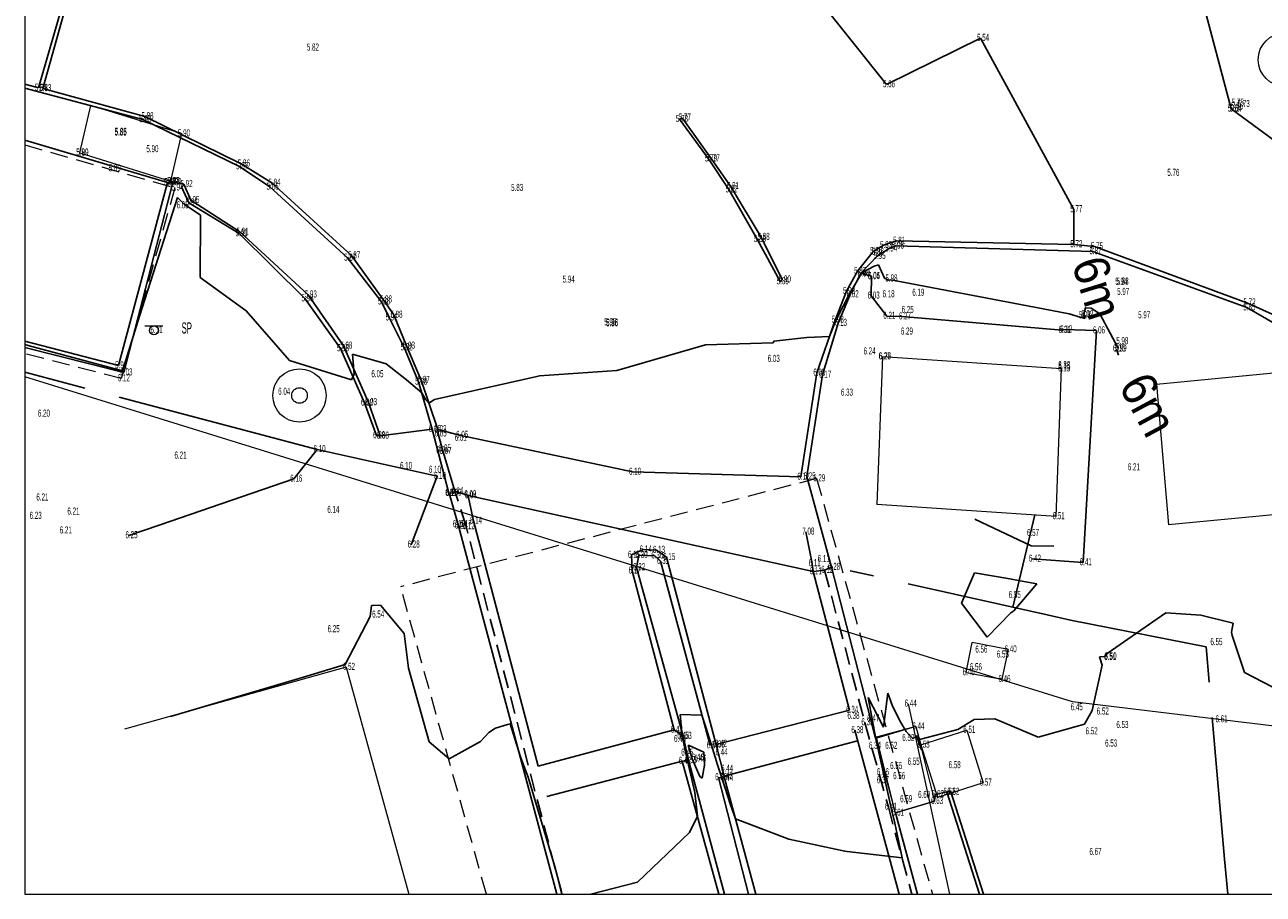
# Model space of a CAD drawing. Extents: x -154 to 271, y -55 to 278.
# Tile 2 of 9: x -70 to -35, y 72 to 97. Entities that reach past the tile are written whole.
import ezdxf
from ezdxf.enums import TextEntityAlignment as Align

# ---------------------------------------------------------------- set-up
doc = ezdxf.new("R2010")
doc.units = 0
doc.header["$PDSIZE"] = 0.2
doc.linetypes.add('DASHED', pattern=[0.75, 0.5, -0.25])
doc.layers.add('A1_VPM', color=7, linetype='Continuous')
doc.layers.add('INSET', color=7, linetype='Continuous')
doc.styles.add('Arial Narrow', font='arial.ttf', dxfattribs={"height": 1})
doc.styles.add('Arial Unicode MS', font='arial.ttf', dxfattribs={"height": 1})

msp = doc.modelspace()

# ---------------------------------------------------------------- linework, layer by layer
at = {"layer": 'A1_VPM', "color": 7, "lineweight": 18}
for p, q in [((-70.143, 163.302), (-70.143, 72.295)), ((-70.143, 72.295), (37.252, 72.295)), ((-70.143, 72.295), (37.252, 72.295))]:
    msp.add_line(p, q, dxfattribs=at)
at = {"layer": 'INSET', "color": 20, "lineweight": 25}
for p, q in [((-69.76, 94.977, 5.842), (-68.74, 98.485, 5.785)), ((-70.143, 95.08, 5.661), (-69.76, 94.977, 5.842)), ((-46.323, 89.682, 6.046), (-46.619, 89.766, 5.983)), ((-46.336, 89.128, 6.032), (-46.323, 89.682, 6.046)), ((-45.895, 88.561, 6.212), (-46.336, 89.128, 6.032)), ((-45.456, 88.543, 6.269), (-45.895, 88.561, 6.212)), ((-40.962, 88.163, 6.308), (-45.456, 88.543, 6.269)), ((-40.919, 88.179, 6.117), (-40.962, 88.163, 6.308)), ((-39.997, 88.15, 6.061), (-40.919, 88.179, 6.117)), ((-40.37, 81.629, 6.407), (-39.997, 88.15, 6.061)), ((-57.682, 83.54, 6.093), (-57.524, 82.798, 6.139)), ((-47.963, 81.374, 6.113), (-57.666, 83.509, 6.04)), ((-57.524, 82.798, 6.139), (-55.696, 75.896, 6.421)), ((-52.746, 81.988, 6.139), (-53.076, 81.838, 6.148)), ((-52.376, 81.977, 6.132), (-52.746, 81.988, 6.139)), ((-52.087, 81.777, 6.146), (-52.376, 81.977, 6.132)), ((-53.076, 81.838, 6.148), (-53.058, 81.394, 6.171)), ((-52.933, 81.489, 6.315), (-52.864, 81.833, 6.3)), ((-52.864, 81.833, 6.3), (-52.422, 81.819, 6.295)), ((-52.422, 81.819, 6.295), (-52.259, 81.666, 6.308)), ((-52.259, 81.666, 6.308), (-50.864, 76.478, 6.538)), ((-50.695, 76.501, 6.377), (-52.087, 81.777, 6.146)), ((-41.8, 81.729, 6.424), (-40.37, 81.629, 6.407)), ((-53.058, 81.394, 6.171), (-51.873, 76.919, 6.421)), ((-51.624, 76.743, 6.527), (-52.933, 81.489, 6.315)), ((-46.94, 77.477, 6.335), (-47.963, 81.374, 6.113)), ((-45.549, 72.295, 6.751), (-46.793, 76.906, 6.379)), ((-50.614, 72.295, 6.688), (-51.648, 76.04, 6.422)), ((-51.475, 76.063, 6.549), (-50.459, 72.295, 6.823)), ((-50.456, 75.562, 6.439), (-50.467, 75.617, 6.434)), ((-49.779, 72.295, 6.81), (-50.624, 75.58, 6.578)), ((-50.624, 75.58, 6.578), (-50.456, 75.562, 6.439)), ((-49.578, 72.295, 6.678), (-50.456, 75.562, 6.439))]:
    msp.add_line(p, q, dxfattribs=at)
at = {"layer": 'INSET', "color": 5, "lineweight": 25}
for p, q in [((-69.638, 94.965, 5.833), (-68.656, 98.438, 5.778)), ((-47.884, 97.558, 5.598), (-45.904, 95.073, 5.662)), ((-45.904, 95.073, 5.662), (-43.257, 96.377, 5.54)), ((-43.257, 96.377, 5.54), (-40.635, 91.558, 5.765)), ((-69.638, 94.965, 5.833), (-66.763, 94.175, 5.881)), ((-66.763, 94.175, 5.881), (-64.051, 92.845, 5.861)), ((-66.128, 92.318, 5.87), (-70.143, 93.507, 5.786)), ((-64.051, 92.845, 5.861), (-63.19, 92.304, 5.844)), ((-66.016, 92.345, 5.889), (-66.128, 92.318, 5.87)), ((-65.664, 92.267, 5.921), (-66.016, 92.345, 5.889)), ((-65.472, 91.817, 5.95), (-65.664, 92.267, 5.921)), ((-63.19, 92.304, 5.844), (-60.949, 90.259, 5.871)), ((-64.09, 90.926, 5.912), (-65.472, 91.817, 5.95)), ((-40.635, 91.558, 5.765), (-40.633, 90.575, 5.725)), ((-62.169, 89.16, 5.93), (-64.09, 90.926, 5.912)), ((-45.619, 90.674, 5.809), (-45.986, 90.55, 5.83)), ((-40.633, 90.575, 5.725), (-45.619, 90.674, 5.809)), ((-60.949, 90.259, 5.871), (-60.057, 89.021, 5.881)), ((-46.265, 90.385, 5.86), (-46.716, 89.823, 5.872)), ((-45.986, 90.55, 5.83), (-46.265, 90.385, 5.86)), ((-40.633, 90.575, 5.725), (-40.053, 90.514, 5.747)), ((-46.716, 89.823, 5.872), (-47.027, 89.258, 5.921)), ((-47.027, 89.258, 5.921), (-47.345, 88.448, 5.976)), ((-61.172, 87.721, 5.98), (-62.169, 89.16, 5.93)), ((-60.057, 89.021, 5.881), (-59.76, 88.592, 5.883)), ((-59.76, 88.592, 5.883), (-59.408, 87.72, 5.932)), ((-47.345, 88.448, 5.976), (-47.863, 86.961, 6.053)), ((-60.477, 86.132, 6.032), (-61.172, 87.721, 5.98)), ((-59.408, 87.72, 5.932), (-58.993, 86.757, 5.973)), ((-58.993, 86.757, 5.973), (-58.521, 85.37, 6.031)), ((-47.863, 86.961, 6.053), (-48.311, 84.033, 6.116)), ((-60.144, 85.189, 6.082), (-60.477, 86.132, 6.032)), ((-60.144, 85.189, 6.082), (-58.681, 85.379, 6.064)), ((-58.521, 85.37, 6.031), (-57.911, 85.212, 6.05)), ((-57.911, 85.212, 6.05), (-53.048, 84.174, 6.095)), ((-48.311, 84.033, 6.116), (-53.048, 84.174, 6.095)), ((-44.551, 74.91, 6.629), (-44.531, 75.104, 6.619)), ((-44.531, 75.104, 6.619), (-44.203, 75.172, 6.624)), ((-44.203, 75.172, 6.624), (-43.289, 72.295, 7.11))]:
    msp.add_line(p, q, dxfattribs=at)
at = {"layer": 'INSET', "color": 252, "lineweight": 25}
for p, q in [((-37.043, 97.553, 5.467), (-36.206, 94.392, 5.65)), ((-66.826, 94.092, 5.896), (-70.143, 94.974, 5.658)), ((-66.826, 94.092, 5.973), (-64.102, 92.767, 6.095)), ((-51.729, 94.096, 5.778), (-51.646, 94.138, 5.765)), ((-50.912, 92.987, 5.786), (-51.729, 94.096, 5.778)), ((-51.646, 94.138, 5.765), (-50.834, 92.988, 5.774)), ((-36.206, 94.392, 5.65), (-33.105, 92.097, 5.751)), ((-64.102, 92.767, 5.867), (-63.246, 92.192, 5.863)), ((-50.335, 92.116, 5.818), (-50.912, 92.987, 5.786)), ((-50.834, 92.988, 5.774), (-50.293, 92.211, 5.806)), ((-66.128, 92.318, 5.87), (-67.504, 87.167, 5.917)), ((-65.978, 92.32, 5.886), (-67.356, 86.968, 6.026)), ((-65.978, 92.32, 5.886), (-66.128, 92.318, 5.87)), ((-65.524, 91.746, 5.943), (-65.738, 92.196, 5.921)), ((-63.246, 92.192, 5.863), (-61.062, 90.194, 5.865)), ((-49.536, 90.721, 5.876), (-50.335, 92.116, 5.818)), ((-50.293, 92.211, 5.806), (-49.431, 90.779, 5.875)), ((-64.116, 90.885, 5.907), (-65.524, 91.746, 5.943)), ((-62.262, 89.05, 5.929), (-64.116, 90.885, 5.907)), ((-48.893, 89.531, 5.886), (-49.536, 90.721, 5.876)), ((-49.431, 90.779, 5.875), (-48.832, 89.585, 5.898)), ((-46.619, 89.766, 5.983), (-46.168, 90.243, 5.954)), ((-46.168, 90.243, 5.954), (-45.842, 90.453, 5.936)), ((-45.842, 90.453, 5.936), (-45.651, 90.536, 5.95)), ((-45.651, 90.536, 5.95), (-40.095, 90.379, 5.869)), ((-40.095, 90.379, 5.869), (-35.766, 88.797, 5.852)), ((-35.761, 88.936, 5.719), (-40.053, 90.514, 5.747)), ((-61.062, 90.194, 5.865), (-60.108, 88.964, 5.882)), ((-48.832, 89.585, 5.898), (-48.893, 89.531, 5.886)), ((-46.925, 89.167, 6.02), (-46.619, 89.766, 5.983)), ((-61.265, 87.648, 5.978), (-62.262, 89.05, 5.929)), ((-60.108, 88.964, 5.882), (-59.895, 88.515, 5.909)), ((-47.257, 88.363, 6.126), (-46.925, 89.167, 6.02)), ((-34.879, 88.538, 5.729), (-35.761, 88.936, 5.719)), ((-59.895, 88.515, 5.909), (-59.474, 87.674, 5.921)), ((-35.766, 88.797, 5.852), (-34.971, 88.341, 5.855)), ((-47.699, 86.902, 6.167), (-47.257, 88.363, 6.126)), ((-67.504, 87.167, 5.917), (-70.143, 87.851, 6.027)), ((-67.356, 86.968, 6.026), (-70.143, 87.673, 6.027)), ((-60.587, 86.117, 6.02), (-61.265, 87.648, 5.978)), ((-59.474, 87.674, 5.921), (-59.064, 86.707, 5.981)), ((-48.138, 84.042, 6.254), (-47.699, 86.902, 6.167)), ((-59.064, 86.707, 5.981), (-58.681, 85.379, 6.064)), ((-60.247, 85.2, 6.081), (-60.587, 86.117, 6.02)), ((-58.681, 85.379, 6.064), (-58.218, 83.579, 6.105)), ((-58.518, 85.25, 6.047), (-58.521, 85.37, 6.031)), ((-60.144, 85.189, 6.082), (-60.247, 85.2, 6.081)), ((-58.398, 84.833, 6.051), (-58.518, 85.25, 6.047)), ((-58.042, 83.634, 6.138), (-58.398, 84.833, 6.051)), ((-47.448, 81.497, 6.275), (-48.138, 84.042, 6.254)), ((-58.042, 83.634, 6.138), (-58.097, 83.585, 6.085)), ((-57.666, 83.509, 6.04), (-58.042, 83.634, 6.138)), ((-58.2, 83.578, 6.132), (-58.218, 83.579, 6.105)), ((-58.097, 83.585, 6.085), (-58.2, 83.578, 6.132)), ((-58.2, 83.578, 6.132), (-57.946, 82.657, 6.277)), ((-57.946, 82.657, 6.277), (-55.178, 72.295, 6.698)), ((-47.995, 81.602, 6.113), (-48.173, 82.489, 7.078)), ((-47.963, 81.374, 6.113), (-47.995, 81.602, 6.113)), ((-47.963, 81.374, 6.113), (-47.641, 81.414, 6.118)), ((-47.641, 81.414, 6.118), (-47.448, 81.497, 6.275)), ((-46.348, 77.23, 6.47), (-47.448, 81.497, 6.275)), ((-46.94, 77.477, 6.335), (-50.63, 76.521, 6.415)), ((-46.218, 76.708, 6.343), (-46.348, 77.23, 6.47)), ((-51.873, 76.919, 6.421), (-55.696, 75.896, 6.421)), ((-51.624, 76.743, 6.527), (-51.873, 76.919, 6.421)), ((-51.475, 76.063, 6.549), (-51.624, 76.743, 6.527)), ((-50.63, 76.521, 6.415), (-50.695, 76.501, 6.377)), ((-50.695, 76.501, 6.377), (-50.467, 75.617, 6.434)), ((-50.467, 75.617, 6.434), (-46.713, 76.609, 6.441)), ((-55.458, 75.041, 6.453), (-51.648, 76.04, 6.422)), ((-51.648, 76.04, 6.422), (-51.475, 76.063, 6.549)), ((-44.094, 75.171, 6.623), (-44.203, 75.172, 6.624)), ((-43.176, 72.295, 7.038), (-44.094, 75.171, 6.623)), ((-45.028, 72.295, 6.865), (-45.651, 74.584, 6.611))]:
    msp.add_line(p, q, dxfattribs=at)
at = {"layer": 'INSET', "color": 252, "lineweight": 15}
for p, q in [((-68.592, 93.148, 1.577), (-68.284, 94.487, 5.892)), ((-65.736, 93.691, 1.577), (-68.284, 94.487, 5.892)), ((-65.736, 93.691, 5.892), (-66.044, 92.352, 1.577)), ((-68.592, 93.148, 5.892), (-66.044, 92.352, 1.577)), ((-43.663, 78.536, 6.442), (-43.49, 79.373, 6.442)), ((-43.663, 78.536, 6.122), (-43.49, 79.373, 6.509)), ((-42.482, 79.178, 6.442), (-43.49, 79.373, 6.442)), ((-42.482, 79.178, 6.122), (-43.49, 79.373, 6.509)), ((-42.482, 79.178, 6.442), (-42.655, 78.341, 6.442)), ((-42.482, 79.178, 6.509), (-42.655, 78.341, 6.122)), ((-43.663, 78.536, 6.442), (-42.655, 78.341, 6.442)), ((-43.663, 78.536, 6.509), (-42.655, 78.341, 6.122)), ((-45.077, 77.012, 6.442), (-46.218, 76.708, 6.442)), ((-45.077, 77.012, 6.509), (-46.177, 76.686, 6.122)), ((-45.077, 77.012, 6.442), (-44.931, 76.495, 6.525)), ((-45.077, 77.012, 6.122), (-44.551, 74.91, 6.509)), ((-45.651, 74.584, 6.611), (-46.224, 76.731, 6.611)), ((-45.651, 74.584, 6.509), (-46.177, 76.686, 6.122)), ((-44.931, 76.495, 6.525), (-43.645, 76.912, 6.512)), ((-43.645, 76.912, 6.512), (-43.183, 75.43, 6.573)), ((-44.931, 76.495, 6.512), (-44.469, 75.013, 6.573)), ((-43.183, 75.43, 6.512), (-44.469, 75.013, 6.525)), ((-44.551, 74.91, 6.629), (-45.651, 74.584, 6.611)), ((-45.651, 74.584, 6.122), (-44.551, 74.91, 6.509))]:
    msp.add_line(p, q, dxfattribs=at)
at = {"layer": 'INSET', "color": 3, "linetype": 'DASHED', "lineweight": 15}
for p, q in [((-70.143, 93.372, 5.931), (-65.922, 92.17, 5.941)), ((-65.922, 92.17, 5.941), (-67.428, 86.804, 6.118)), ((-67.428, 86.804, 6.118), (-70.143, 87.505, 5.938))]:
    msp.add_line(p, q, dxfattribs=at)
at = {"layer": 'INSET', "color": 1, "lineweight": 25}
for p, q in [((-66.917, 88.561, 6), (-65.843, 91.899, 6)), ((-65.843, 91.899, 6), (-65.658, 91.705, 6)), ((-65.658, 91.705, 6), (-65.195, 91.394, 6)), ((-65.195, 91.394, 6), (-65.208, 89.642, 6)), ((-46.583, 89.782, 6), (-46.246, 89.963, 6)), ((-46.246, 89.963, 6), (-46.122, 90.005, 6)), ((-46.122, 90.005, 6), (-45.96, 89.629, 6)), ((-65.208, 89.642, 6), (-63.919, 88.702, 6)), ((-46.946, 89.186, 6), (-46.626, 89.733, 6)), ((-46.626, 89.733, 6), (-46.612, 89.754, 6)), ((-46.612, 89.754, 6), (-46.583, 89.782, 6)), ((-45.96, 89.629, 6), (-45.841, 89.573, 6)), ((-45.841, 89.573, 6), (-45.775, 89.579, 6)), ((-45.775, 89.579, 6), (-41.734, 88.814, 6)), ((-47.117, 88.84, 6), (-46.946, 89.186, 6)), ((-67.392, 87.016, 6), (-66.917, 88.561, 6)), ((-63.919, 88.702, 6), (-62.697, 87.308, 6)), ((-47.331, 88.435, 6), (-47.117, 88.84, 6)), ((-41.734, 88.814, 6), (-40.761, 88.625, 6)), ((-40.761, 88.625, 6), (-40.457, 88.528, 6)), ((-40.457, 88.528, 6), (-40.312, 88.487, 6)), ((-40.358, 88.591, 6), (-40.301, 88.789, 6)), ((-40.312, 88.487, 6), (-40.358, 88.591, 6)), ((-40.301, 88.789, 6), (-40.14, 88.782, 6)), ((-40.14, 88.782, 6), (-39.904, 88.624, 6)), ((-39.904, 88.624, 6), (-39.384, 87.656, 6)), ((-47.507, 87.985, 6), (-47.331, 88.435, 6)), ((-50.991, 87.754, 6), (-49.093, 87.803, 6)), ((-49.093, 87.803, 6), (-49.074, 87.857, 6)), ((-49.074, 87.857, 6), (-48.145, 87.96, 6)), ((-48.145, 87.96, 6), (-47.507, 87.985, 6)), ((-70.143, 87.762, 6), (-70.052, 87.735, 6)), ((-70.052, 87.735, 6), (-67.392, 87.016, 6)), ((-60.88, 86.92, 6), (-60.922, 87.492, 6)), ((-60.922, 87.492, 6), (-59.977, 87.211, 6)), ((-53.489, 87.028, 6), (-50.993, 87.754, 6)), ((-50.993, 87.754, 6), (-50.991, 87.754, 6)), ((-39.427, 87.64, 6), (-39.371, 87.458, 6)), ((-62.697, 87.308, 6), (-60.956, 86.763, 6)), ((-59.977, 87.211, 6), (-59.403, 86.765, 6)), ((-60.956, 86.763, 6), (-60.911, 86.847, 6)), ((-60.911, 86.847, 6), (-60.88, 86.92, 6)), ((-59.403, 86.765, 6), (-58.977, 86.404, 6)), ((-58.614, 86.216, 6), (-55.741, 86.861, 6)), ((-55.741, 86.861, 6), (-55.667, 86.882, 6)), ((-55.667, 86.882, 6), (-53.49, 87.028, 6)), ((-53.49, 87.028, 6), (-53.489, 87.028, 6)), ((-58.977, 86.404, 6), (-58.858, 86.2, 6)), ((-58.858, 86.2, 6), (-58.774, 86.112, 6)), ((-58.774, 86.112, 6), (-58.614, 86.216, 6))]:
    msp.add_line(p, q, dxfattribs=at)
at = {"layer": 'INSET', "color": 6, "lineweight": 15}
for p, q in [((-66.765, 88.284, 6.111), (-66.256, 88.284, 6.111)), ((-46.014, 87.418, 6.095), (-46.169, 83.262, 5.973)), ((-46.014, 87.418, 5.973), (-40.976, 87.08, 6.095)), ((-41.131, 82.924, 5.973), (-40.976, 87.08, 6.095)), ((-38.306, 86.645, 5.973), (-34.074, 87.054, 6.095)), ((-38.306, 86.645, 6.095), (-37.972, 82.683, 5.973)), ((-41.131, 82.924, 6.095), (-46.169, 83.262, 5.973)), ((-33.74, 83.092, 6.095), (-37.972, 82.683, 5.973)), ((-61.097, 78.684, 6.519), (-67.335, 76.934, 6.495)), ((-61.097, 78.684, 6.495), (-59.338, 72.295, 6.541))]:
    msp.add_line(p, q, dxfattribs=at)
at = {"layer": 'INSET', "color": 216, "lineweight": 25}
for p, q in [((-68.45, 86.532, 6.042), (-70.143, 86.978, 6.1)), ((-68.45, 86.532, 6.012), (-68.45, 86.532, 6.1)), ((-63.615, 85.257, 6.042), (-67.483, 86.277, 6.1)), ((-63.615, 85.257, 6.085), (-61.922, 84.81, 6.1)), ((-61.922, 84.81, 6.33), (-62.578, 83.978, 6.1)), ((-58.54, 84.057, 6.1), (-61.922, 84.81, 6.102)), ((-62.578, 83.978, 6.236), (-66.362, 82.68, 6.161)), ((-58.54, 84.057, 6.45), (-59.276, 82.126, 6.102)), ((-42.349, 80.371, 6.777), (-41.731, 82.964, 4.688)), ((-66.362, 82.68, 6.255), (-67.213, 82.388, 6.161)), ((-46.264, 81.249, 0.673), (-46.919, 81.396, 6.35)), ((-46.264, 81.249, -1.27), (-46.264, 81.249, 6.35)), ((-41.385, 80.154, 1.27), (-45.288, 81.03, 6.35)), ((-41.385, 80.154, 5.677), (-40.729, 80.007, 6.35)), ((-40.729, 80.007, 6.523), (-36.912, 79.25, 6.35)), ((-36.826, 78.263, 6.537), (-36.912, 79.25, 6.649)), ((-36.826, 78.263, 6.492), (-36.826, 78.263, 6.649)), ((-36.389, 73.282, 6.544), (-36.738, 77.267, 6.649)), ((-36.389, 73.282, 6.63), (-36.302, 72.295, 6.649))]:
    msp.add_line(p, q, dxfattribs=at)
at = {"layer": 'INSET', "color": 7, "lineweight": 18}
for p, q in [((-40.668, 77.708), (-70.143, 86.853)), ((-13.348, 74.386), (-40.668, 77.708)), ((-13.348, 74.386), (-40.668, 77.708))]:
    msp.add_line(p, q, dxfattribs=at)
at = {"layer": 'INSET', "color": 6, "linetype": 'DASHED', "lineweight": 15}
for p, q in [((-47.867, 83.989, 6.847), (-59.569, 80.945, 6.998)), ((-47.867, 83.989, 6.289), (-44.608, 72.295, 6.847)), ((-57.158, 72.295, 6.847), (-59.569, 80.945, 6.289))]:
    msp.add_line(p, q, dxfattribs=at)
at = {"layer": 'INSET', "color": 252, "linetype": 'DASHED', "lineweight": 25}
for p, q in [((-57.727, 82.642, 6.121), (-58.042, 83.634, 6.138)), ((-55.035, 72.295, 6.548), (-57.727, 82.642, 6.121)), ((-47.641, 81.414, 6.118), (-46.51, 77.128, 6.326)), ((-46.51, 77.128, 6.326), (-45.849, 74.751, 6.408)), ((-45.849, 74.751, 6.408), (-45.191, 72.295, 6.726))]:
    msp.add_line(p, q, dxfattribs=at)
at = {"layer": 'INSET', "color": 3, "lineweight": 25}
for p, q in [((-43.415, 82.85, 6.5), (-41.827, 82.094, 6.5)), ((-41.827, 82.094, 6.5), (-41.196, 82.086, 6.5)), ((-43.792, 80.479, 6.5), (-43.422, 81.335, 6.5)), ((-43.422, 81.335, 6.5), (-42.435, 81.17, 6.5)), ((-42.435, 81.17, 6.5), (-42.142, 81.112, 6.5)), ((-41.669, 81.029, 6.5), (-42.319, 80.268, 6.5)), ((-42.142, 81.112, 6.5), (-41.669, 81.029, 6.5)), ((-60.427, 80.106, 6.5), (-60.385, 80.415, 6.5)), ((-60.385, 80.415, 6.5), (-60.136, 80.429, 6.5)), ((-60.136, 80.429, 6.5), (-59.47, 79.631, 6.5)), ((-43.072, 79.526, 6.5), (-43.792, 80.479, 6.5)), ((-42.405, 80.212, 6.5), (-43.072, 79.526, 6.5)), ((-42.405, 80.213, 6.5), (-42.405, 80.212, 6.5)), ((-42.319, 80.268, 6.5), (-42.404, 80.213, 6.5)), ((-39.694, 79.063, 6.5), (-38.044, 80.207, 6.5)), ((-38.044, 80.207, 6.5), (-37.054, 80.147, 6.5)), ((-37.054, 80.147, 6.5), (-36.148, 79.92, 6.5)), ((-61.128, 78.759, 6.5), (-60.427, 80.106, 6.5)), ((-36.148, 79.92, 6.5), (-36.198, 79.668, 6.5)), ((-59.47, 79.631, 6.5), (-59.345, 78.658, 6.5)), ((-36.198, 79.668, 6.5), (-36.177, 79.576, 6.5)), ((-36.177, 79.576, 6.5), (-35.831, 78.532, 6.5)), ((-62.207, 78.431, 6.5), (-61.128, 78.759, 6.5)), ((-39.906, 78.977, 6.5), (-39.751, 78.985, 6.5)), ((-39.833, 78.737, 6.5), (-39.906, 78.977, 6.5)), ((-39.751, 78.985, 6.5), (-39.694, 79.063, 6.5)), ((-66.042, 77.297, 6.5), (-62.207, 78.431, 6.5)), ((-59.345, 78.658, 6.5), (-58.77, 76.583, 6.5)), ((-40.114, 77.465, 6.5), (-39.833, 78.737, 6.5)), ((-35.831, 78.532, 6.5), (-33.198, 77.171, 6.5)), ((-46.2, 76.668, 6.5), (-46.415, 77.827, 6.5)), ((-46.415, 77.827, 6.5), (-45.983, 76.994, 6.5)), ((-45.983, 76.994, 6.5), (-45.865, 77.947, 6.5)), ((-45.865, 77.947, 6.5), (-45.745, 77.616, 6.5)), ((-51.649, 76.746, 6.5), (-51.703, 77.351, 6.5)), ((-51.703, 77.351, 6.5), (-51.095, 77.336, 6.5)), ((-45.745, 77.616, 6.5), (-45.528, 77.169, 6.5)), ((-40.332, 77.077, 6.5), (-40.114, 77.465, 6.5)), ((-56.901, 76.971, 6.5), (-56.566, 77.071, 6.5)), ((-56.566, 77.071, 6.5), (-56.491, 77.092, 6.5)), ((-56.491, 77.092, 6.5), (-56.259, 76.364, 6.5)), ((-51.095, 77.336, 6.5), (-50.983, 76.992, 6.5)), ((-45.528, 77.169, 6.5), (-45.349, 76.872, 6.5)), ((-43.891, 76.929, 6.5), (-43.437, 77.214, 6.5)), ((-43.437, 77.214, 6.5), (-42.857, 77.232, 6.5)), ((-42.857, 77.232, 6.5), (-41.638, 76.709, 6.5)), ((-41.638, 76.709, 6.5), (-40.332, 77.077, 6.5)), ((-57.323, 76.587, 6.5), (-57.092, 76.843, 6.5)), ((-57.092, 76.843, 6.5), (-56.901, 76.971, 6.5)), ((-51.608, 76.574, 6.5), (-51.649, 76.746, 6.5)), ((-50.983, 76.992, 6.5), (-50.824, 76.484, 6.5)), ((-45.76, 74.676, 6.5), (-46.2, 76.668, 6.5)), ((-45.349, 76.872, 6.5), (-45.25, 76.769, 6.5)), ((-45.25, 76.769, 6.5), (-45.15, 76.668, 6.5)), ((-45.15, 76.668, 6.5), (-45.054, 76.762, 6.5)), ((-45.054, 76.762, 6.5), (-44.914, 76.361, 6.5)), ((-44.975, 76.651, 6.5), (-43.891, 76.929, 6.5)), ((-44.914, 76.361, 6.5), (-44.975, 76.651, 6.5)), ((-58.77, 76.583, 6.5), (-58.202, 76.101, 6.5)), ((-58.202, 76.101, 6.5), (-57.323, 76.587, 6.5)), ((-56.259, 76.364, 6.5), (-56.179, 76.105, 6.5)), ((-51.528, 76.169, 6.5), (-51.608, 76.574, 6.5)), ((-51.367, 76.104, 6.5), (-51.481, 76.485, 6.5)), ((-51.481, 76.485, 6.5), (-51.453, 76.476, 6.5)), ((-51.453, 76.476, 6.5), (-51.039, 76.289, 6.5)), ((-50.824, 76.484, 6.5), (-50.652, 75.938, 6.5)), ((-56.179, 76.105, 6.5), (-55.984, 75.588, 6.5)), ((-51.297, 75.152, 6.5), (-51.528, 76.169, 6.5)), ((-51.367, 76.103, 6.5), (-51.367, 76.104, 6.5)), ((-51.156, 75.605, 6.5), (-51.367, 76.103, 6.5)), ((-51.039, 76.289, 6.5), (-51.02, 75.93, 6.5)), ((-51.088, 75.564, 6.5), (-51.156, 75.605, 6.5)), ((-51.02, 75.93, 6.5), (-51.083, 75.556, 6.5)), ((-50.652, 75.938, 6.5), (-50.539, 75.6, 6.5)), ((-55.984, 75.588, 6.5), (-55.244, 73.099, 6.5)), ((-51.083, 75.556, 6.5), (-51.088, 75.564, 6.5)), ((-50.539, 75.6, 6.5), (-50.53, 75.57, 6.5)), ((-50.53, 75.57, 6.5), (-50.29, 74.812, 6.5)), ((-51.221, 74.493, 6.5), (-51.297, 75.152, 6.5)), ((-50.29, 74.812, 6.5), (-50.148, 74.415, 6.5)), ((-45.669, 74.295, 6.5), (-45.76, 74.676, 6.5)), ((-51.446, 74.031, 6.5), (-51.221, 74.493, 6.5)), ((-50.148, 74.415, 6.5), (-48.645, 73.848, 6.5)), ((-45.464, 73.316, 6.5), (-45.669, 74.295, 6.5)), ((-52.906, 72.637, 6.5), (-51.446, 74.031, 6.5)), ((-48.645, 73.848, 6.5), (-47.077, 73.51, 6.5)), ((-47.077, 73.51, 6.5), (-47.007, 73.496, 6.5)), ((-47.007, 73.496, 6.5), (-45.464, 73.316, 6.5)), ((-55.244, 73.099, 6.5), (-55.122, 72.642, 6.5)), ((-55.122, 72.642, 6.5), (-55.057, 72.405, 6.5)), ((-54.218, 72.295, 6.5), (-52.906, 72.637, 6.5)), ((-55.057, 72.405, 6.5), (-55.033, 72.308, 6.5))]:
    msp.add_line(p, q, dxfattribs=at)
at = {"layer": 'INSET', "color": 7, "lineweight": 15}
msp.add_line((-45.295, 77.651, 6.438), (-44.131, 72.295, 6.932), dxfattribs=at)
at = {"layer": 'INSET', "color": 3, "lineweight": 18}
for centre, radius in [((-34.694, 95.772, 4.074), 0.75), ((-62.414, 86.325, 6.111), 0.75), ((-62.414, 86.325, 6.111), 0.22)]:
    msp.add_circle(centre, radius, dxfattribs=at)
at = {"layer": 'INSET', "color": 6, "lineweight": 15}
msp.add_circle((-66.51, 88.158, 6.111), 0.125, dxfattribs=at)
at = {"layer": 'INSET', "color": 1, "lineweight": 0}
msp.add_point((-40.301, 88.789, 6), dxfattribs=at)
at = {"layer": 'INSET', "color": 216, "lineweight": 0}
msp.add_point((-58.54, 84.057, 6.102), dxfattribs=at)
at = {"layer": 'INSET', "color": 252, "lineweight": 0}
msp.add_point((-58.218, 83.579, 6.105), dxfattribs=at)
at = {"layer": 'INSET', "color": 3, "lineweight": 0}
for p in [(-42.405, 80.213, 6.5), (-55.984, 75.588, 6.5)]:
    msp.add_point(p, dxfattribs=at)

# ---------------------------------------------------------------- texts
at = {"layer": 'INSET', "color": 7, "style": 'Arial Narrow', "width": 0.5}
for s, p in [(' 5.54', (-43.208, 96.398)), (' 5.82', (-62.061, 96.127)), (' 5.84', (-69.711, 94.998)), (' 5.83', (-69.589, 94.986)), (' 5.66', (-45.855, 95.094)), (' 5.65', (-36.157, 94.413)), (' 5.64', (-36.103, 94.414)), (' 5.66', (-36.063, 94.478)), (' 5.75', (-36.04, 94.575)), (' 5.73', (-35.877, 94.538)), (' 5.90', (-66.777, 94.113)), (' 5.88', (-66.714, 94.196)), (' 5.78', (-51.68, 94.117)), (' 5.77', (-51.597, 94.159)), (' 5.85', (-67.471, 93.736)), (' 5.85', (-67.471, 93.736)), (' 5.86', (-67.466, 93.756)), (' 5.86', (-67.466, 93.756)), (' 5.90', (-65.687, 93.712)), (' 5.90', (-66.576, 93.269)), (' 5.90', (-68.548, 93.178)), (' 5.89', (-68.543, 93.169)), (' 5.89', (-68.543, 93.169)), (' 5.79', (-50.863, 93.008)), (' 5.77', (-50.785, 93.009)), (' 5.89', (-67.635, 92.73)), (' 5.87', (-64.053, 92.788)), (' 5.86', (-64.002, 92.866)), (' 5.76', (-37.855, 92.603)), (' 5.87', (-66.079, 92.339)), (' 5.87', (-65.995, 92.373)), (' 5.87', (-65.995, 92.373)), (' 5.89', (-65.967, 92.366)), (' 5.89', (-65.929, 92.341)), (' 5.92', (-65.615, 92.288)), (' 5.86', (-63.197, 92.213)), (' 5.84', (-63.141, 92.325)), (' 5.81', (-50.244, 92.232)), (' 5.94', (-65.873, 92.191)), (' 5.83', (-56.315, 92.178)), (' 5.82', (-50.286, 92.137)), (' 6.05', (-65.726, 91.689)), (' 5.94', (-65.475, 91.767)), (' 5.95', (-65.423, 91.838)), (' 5.77', (-40.586, 91.579)), (' 5.91', (-64.067, 90.906)), (' 5.91', (-64.041, 90.947)), (' 5.88', (-49.487, 90.742)), (' 5.88', (-49.382, 90.8)), (' 5.83', (-45.937, 90.571)), (' 5.94', (-45.793, 90.474)), (' 5.95', (-45.602, 90.557)), (' 5.81', (-45.57, 90.695)), (' 5.72', (-40.584, 90.596)), (' 5.75', (-40.004, 90.535)), (' 5.87', (-61.013, 90.215)), (' 5.87', (-60.9, 90.28)), (' 5.86', (-46.216, 90.406)), (' 5.86', (-46.165, 90.379)), (' 5.95', (-46.119, 90.264)), (' 5.87', (-40.046, 90.4)), (' 5.87', (-46.667, 89.844)), (' 5.98', (-46.57, 89.787)), (' 6.00', (-46.561, 89.772)), (' 5.94', (-54.866, 89.599)), (' 5.89', (-48.844, 89.552)), (' 5.90', (-48.783, 89.606)), (' 6.04', (-46.28, 89.694)), (' 6.05', (-46.274, 89.703)), (' 5.98', (-45.785, 89.631)), (' 5.94', (-39.318, 89.539)), (' 5.83', (-39.284, 89.544)), (' 5.93', (-62.213, 89.071)), (' 5.93', (-62.12, 89.181)), (' 5.92', (-46.978, 89.279)), (' 6.02', (-46.876, 89.188)), (' 6.03', (-46.287, 89.149)), (' 6.18', (-45.867, 89.187)), (' 6.19', (-45.03, 89.23)), (' 5.97', (-39.267, 89.253)), (' 5.88', (-60.059, 88.985)), (' 5.88', (-60.008, 89.042)), (' 6.25', (-45.33, 88.746)), (' 5.85', (-35.717, 88.818)), (' 5.72', (-35.712, 88.957)), (' 5.91', (-59.846, 88.536)), (' 5.88', (-59.711, 88.613)), (' 5.95', (-53.696, 88.398)), (' 5.96', (-53.646, 88.389)), (' 5.96', (-53.646, 88.389)), (' 5.96', (-53.644, 88.37)), (' 5.98', (-47.296, 88.469)), (' 6.13', (-47.208, 88.384)), (' 6.21', (-45.846, 88.582)), (' 6.27', (-45.407, 88.564)), (' 5.98', (-40.345, 88.596)), (' 6.02', (-40.275, 88.627)), (' 5.97', (-38.676, 88.596)), (' 6.11', (-66.461, 88.179)), (' 6.29', (-45.352, 88.138)), (' 6.31', (-40.913, 88.184)), (' 6.12', (-40.87, 88.2)), (' 6.06', (-39.948, 88.171)), (' 5.98', (-61.216, 87.669)), (' 5.98', (-61.123, 87.742)), (' 5.92', (-59.425, 87.695)), (' 5.93', (-59.359, 87.741)), (' 5.98', (-39.292, 87.869)), (' 6.03', (-49.096, 87.369)), (' 6.24', (-46.401, 87.579)), (' 6.27', (-45.977, 87.442)), (' 6.29', (-45.965, 87.439)), (' 6.00', (-39.384, 87.661)), (' 5.99', (-39.342, 87.662)), (' 5.92', (-67.455, 87.188)), (' 6.03', (-67.307, 86.989)), (' 6.05', (-47.814, 86.982)), (' 6.13', (-40.927, 87.101)), (' 6.33', (-40.925, 87.194)), (' 6.15', (-40.92, 87.159)), (' 6.12', (-67.379, 86.825)), (' 6.05', (-60.246, 86.939)), (' 5.98', (-59.015, 86.728)), (' 5.97', (-58.944, 86.778)), (' 6.17', (-47.65, 86.923)), (' 6.04', (-62.868, 86.444)), (' 6.33', (-47.037, 86.419)), (' 6.02', (-60.538, 86.138)), (' 6.03', (-60.428, 86.153)), (' 6.20', (-69.628, 85.83)), (' 6.06', (-58.632, 85.4)), (' 6.03', (-58.472, 85.391)), (' 6.05', (-58.469, 85.271)), (' 6.05', (-57.862, 85.233)), (' 6.08', (-60.198, 85.221)), (' 6.08', (-60.095, 85.21)), (' 6.01', (-57.902, 85.151)), (' 6.21', (-65.786, 84.649)), (' 6.10', (-61.873, 84.831)), (' 6.04', (-58.424, 84.797)), (' 6.05', (-58.349, 84.854)), (' 6.07', (-58.332, 84.776)), (' 6.10', (-59.44, 84.358)), (' 6.10', (-58.629, 84.25)), (' 6.10', (-52.999, 84.195)), (' 6.21', (-38.966, 84.319)), (' 6.16', (-62.529, 83.999)), (' 6.10', (-58.491, 84.078)), (' 6.12', (-48.262, 84.054)), (' 6.25', (-48.089, 84.063)), (' 6.29', (-47.818, 84.01)), (' 6.11', (-58.169, 83.6)), (' 6.13', (-58.151, 83.599)), (' 6.09', (-58.048, 83.606)), (' 6.14', (-57.993, 83.655)), (' 6.09', (-57.633, 83.561)), (' 6.04', (-57.617, 83.53)), (' 6.21', (-69.671, 83.47)), (' 6.21', (-69.671, 83.47)), (' 6.23', (-69.86, 82.954)), (' 6.23', (-69.86, 82.954)), (' 6.21', (-68.798, 83.074)), (' 6.21', (-68.798, 83.074)), (' 6.14', (-61.486, 83.121)), (' 6.14', (-57.475, 82.819)), (' 6.51', (-41.082, 82.945)), (' 6.21', (-69.013, 82.544)), (' 6.21', (-69.013, 82.544)), (' 6.18', (-57.957, 82.72)), (' 6.28', (-57.897, 82.678)), (' 6.17', (-57.762, 82.725)), (' 6.12', (-57.678, 82.663)), (' 7.08', (-48.124, 82.51)), (' 6.57', (-41.804, 82.471)), (' 6.25', (-67.164, 82.409)), (' 6.28', (-59.227, 82.147)), (' 6.15', (-53.027, 81.859)), (' 6.30', (-52.815, 81.854)), (' 6.14', (-52.697, 82.009)), (' 6.30', (-52.373, 81.84)), (' 6.13', (-52.327, 81.998)), (' 6.15', (-52.038, 81.798)), (' 6.42', (-41.751, 81.75)), (' 6.17', (-53.009, 81.415)), (' 6.32', (-52.884, 81.51)), (' 6.31', (-52.21, 81.687)), (' 6.11', (-47.946, 81.623)), (' 6.11', (-47.692, 81.741)), (' 6.12', (-47.592, 81.435)), (' 6.28', (-47.399, 81.518)), (' 6.41', (-40.321, 81.65)), (' 6.11', (-47.914, 81.395)), (' 6.55', (-42.318, 80.727)), (' 6.54', (-60.225, 80.177)), (' 6.25', (-61.477, 79.765)), (' 6.55', (-36.643, 79.402)), (' 6.56', (-43.256, 79.19)), (' 6.55', (-42.653, 79.052)), (' 6.40', (-42.433, 79.199)), (' 6.51', (-39.635, 78.981)), (' 6.50', (-39.623, 79)), (' 6.52', (-61.048, 78.705)), (' 6.56', (-43.411, 78.696)), (' 6.46', (-43.614, 78.557)), (' 6.46', (-42.606, 78.362)), (' 6.44', (-45.246, 77.672)), (' 6.45', (-40.574, 77.57)), (' 6.34', (-46.891, 77.498)), (' 6.38', (-46.854, 77.327)), (' 6.47', (-46.299, 77.251)), (' 6.52', (-39.841, 77.449)), (' 6.61', (-36.501, 77.231)), (' 6.42', (-51.824, 76.94)), (' 6.38', (-46.744, 76.927)), (' 6.33', (-46.461, 77.149)), (' 6.44', (-45.028, 77.033)), (' 6.51', (-43.596, 76.933)), (' 6.52', (-40.155, 76.891)), (' 6.53', (-39.288, 77.069)), (' 6.45', (-51.732, 76.678)), (' 6.45', (-51.643, 76.771)), (' 6.53', (-51.575, 76.764)), (' 6.38', (-50.646, 76.522)), (' 6.42', (-50.581, 76.542)), (' 6.52', (-45.312, 76.704)), (' 6.53', (-39.605, 76.548)), (' 6.45', (-51.53, 76.293)), (' 6.54', (-50.815, 76.499)), (' 6.44', (-50.566, 76.301)), (' 6.34', (-46.25, 76.487)), (' 6.52', (-45.791, 76.484)), (' 6.53', (-44.882, 76.516)), (' 6.42', (-51.599, 76.061)), (' 6.55', (-51.426, 76.084)), (' 6.46', (-51.236, 76.153)), (' 6.46', (-51.163, 76.121)), (' 6.44', (-50.41, 75.841)), (' 6.55', (-45.653, 75.917)), (' 6.55', (-45.162, 76.035)), (' 6.58', (-44.008, 75.941)), (' 6.58', (-50.575, 75.601)), (' 6.43', (-50.418, 75.638)), (' 6.44', (-50.407, 75.583)), (' 6.37', (-46.029, 75.517)), (' 6.36', (-46.026, 75.741)), (' 6.56', (-45.568, 75.632)), (' 6.62', (-44.482, 75.125)), (' 6.62', (-44.154, 75.193)), (' 6.62', (-44.045, 75.192)), (' 6.57', (-43.134, 75.451)), (' 6.59', (-45.372, 74.983)), (' 6.60', (-44.866, 75.103)), (' 6.63', (-44.502, 74.931)), (' 6.41', (-45.8, 74.772)), (' 6.61', (-45.602, 74.605)), (' 6.67', (-40.046, 73.498))]:
    msp.add_text(s, height=0.2, dxfattribs=at).set_placement(p, align=Align.MIDDLE)
at = {"layer": 'INSET', "color": 1, "style": 'Arial Narrow', "width": 0.9}
for rotation, p in [(287.2473, (-39.961, 89.359)), (287.2473, (-39.961, 89.359)), (298.261, (-38.532, 86.07)), (298.261, (-38.532, 86.07))]:
    msp.add_text('6m', height=1, rotation=rotation, dxfattribs=at).set_placement(p, align=Align.MIDDLE)
at = {"layer": 'INSET', "color": 6, "style": 'Arial Unicode MS', "width": 0.5}
msp.add_text('SP', height=0.3135, dxfattribs=at).set_placement((-65.731, 87.974), align=Align.BOTTOM_LEFT)

doc.saveas('drawing.dxf')
